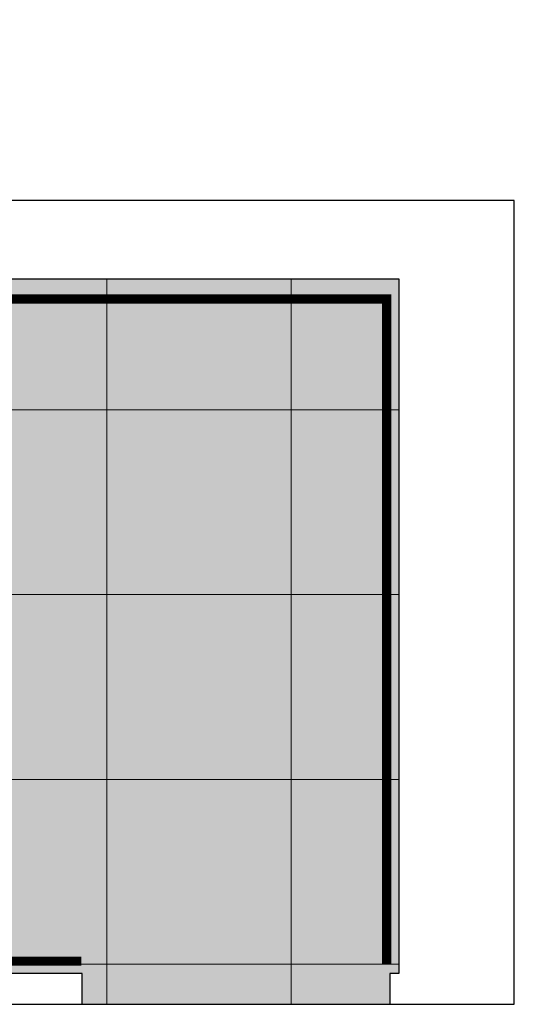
# Model space of a CAD drawing. Header units: centimetres. Extents: x 4120 to 19220, y -7417 to 180.
# Tile 167 of 223: x 16038 to 16199, y -2664 to -2345. Entities that reach past the tile are written whole.
import ezdxf

# ---------------------------------------------------------------- set-up
doc = ezdxf.new("R2010")
doc.units = ezdxf.units.CM
doc.linetypes.add('( Hidden )', pattern=[0.375, 0.25, -0.125])
doc.layers.add('A_Ściany', color=2, linetype='Continuous')
doc.layers.add('płytki posadzkowe', color=62, linetype='Continuous', lineweight=13)

msp = doc.modelspace()

# ---------------------------------------------------------------- hatches: boundary and pattern name
at = {"true_color": 0xdcc4af}
msp.add_hatch(color=9, dxfattribs=at).paths.add_polyline_path([(16058.46, -2654.48), (16058.46, -2664.48), (16158.46, -2664.48), (16158.46, -2664.48), (16158.46, -2654.48), (16161.46, -2654.48), (16161.46, -2428.98), (15953.46, -2428.98), (15953.46, -2654.48)])

# ---------------------------------------------------------------- linework, layer by layer
at = {"elevation": 0}
msp.add_lwpolyline([(15943.46, -2664.48), (16198.96, -2664.48), (16198.96, -2403.48), (15943.46, -2403.48)], close=True, dxfattribs=at)
at = {"layer": 'A_Ściany', "color": 7, "elevation": 0}
for points in [[(16161.46, -2403.48), (16161.46, -2403.48), (15951.46, -2403.48), (15951.46, -2403.48)], [(16198.96, -2664.48), (16198.96, -2403.48)], [(16058.46, -2664.48), (16058.46, -2654.48), (15953.46, -2654.48), (15953.46, -2428.98), (16161.46, -2428.98), (16161.46, -2654.48)], [(16161.46, -2654.48), (16158.46, -2654.48), (16158.46, -2664.48), (16161.46, -2664.48)]]:
    msp.add_lwpolyline(points, dxfattribs=at)
at = {"layer": 'płytki posadzkowe', "elevation": 0}
for points in [[(16066.46, -2664.48), (16066.46, -2428.98)], [(16126.46, -2664.48), (16126.46, -2428.98)], [(16161.46, -2471.48), (15953.46, -2471.48)], [(16161.46, -2531.48), (15953.46, -2531.48)], [(16161.46, -2591.48), (15953.46, -2591.48)], [(16161.46, -2651.48), (15953.46, -2651.48)]]:
    msp.add_lwpolyline(points, dxfattribs=at)
at = {"layer": 'płytki posadzkowe', "linetype": '( Hidden )', "ltscale": 80, "transparency": 33554687, "const_width": 3, "elevation": 0}
msp.add_lwpolyline([(16157.46, -2651.48), (16157.46, -2435.48), (15957.46, -2435.48), (15957.46, -2650.48), (16058.22, -2650.48)], dxfattribs=at)

doc.saveas('drawing.dxf')
